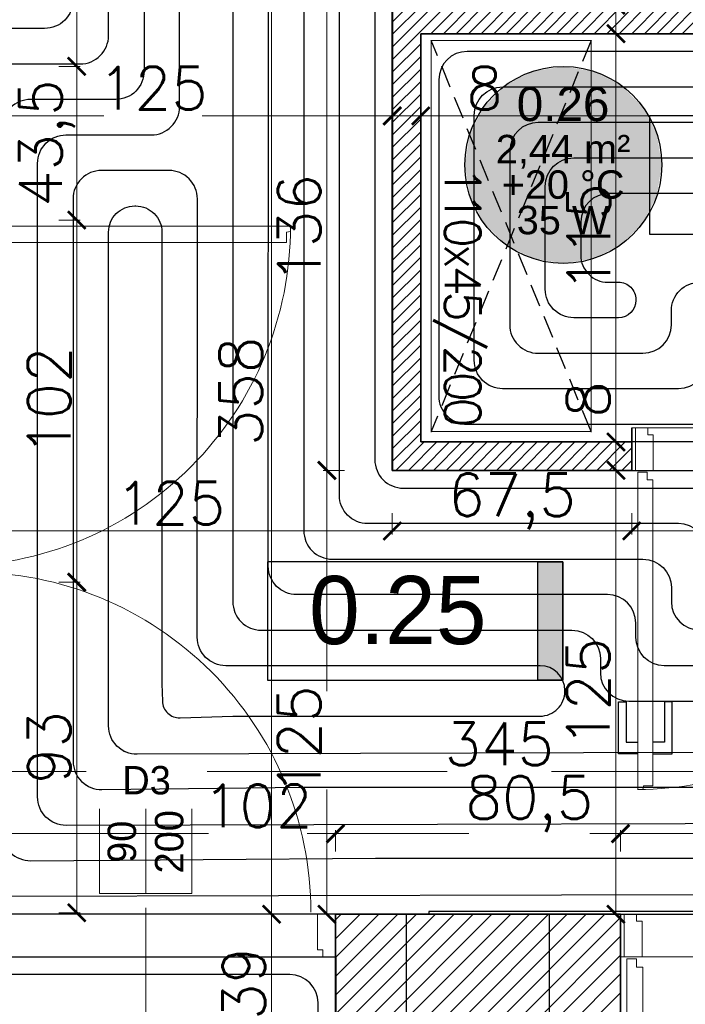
# Model space of a CAD drawing. Header units: millimetres. Extents: x -740 to 33545, y -26688 to 22494.
# Tile 123 of 256: x 9279 to 9467, y 10808 to 11085. Entities that reach past the tile are written whole.
import ezdxf
from ezdxf.enums import TextEntityAlignment as Align
from ezdxf.lldxf.tags import DXFTag

# ---------------------------------------------------------------- set-up
doc = ezdxf.new("R2010")
doc.units = ezdxf.units.MM
doc.header["$MEASUREMENT"] = 0
doc.linetypes.add('DASHED2', pattern=[9.525, 6.35, -3.175])
doc.layers.get('Defpoints').update_dxf_attribs({"color": 252})
for name, color, linetype, lineweight in [('A_istniejące ściany', 252, 'Continuous', 35), ('A_l.przerywana', 252, 'ICAD_ISO03W100', 9), ('A_opisy', 252, 'Continuous', 15), ('A_projektowane sciany', 252, 'Continuous', 35), ('l.wypełnien', 252, 'Continuous', 5), ('wymiarowanie', 252, 'Continuous', 9)]:
    doc.layers.add(name, color=color, linetype=linetype, lineweight=lineweight)
for name, color, linetype, lineweight, true_color in [('IS_Przyłącze (powrotne)', 5, 'Continuous', 25, 0x0000ff), ('IS_Room (Automatic)', 7, 'Continuous', 25, 0x000000), ('IS_Strefa podłóg', 7, 'Continuous', 25, 0x008000), ('IS_Wężownica OChP', 7, 'Continuous', 25, 0x800080)]:
    doc.layers.add(name, color=color, linetype=linetype, lineweight=lineweight, true_color=true_color)
for name, color, linetype in [('stolarka', 252, 'Continuous'), ('tabelki opis', 252, 'Continuous'), ('TECHNOLOGIA KUCHNI', 252, 'Continuous'), ('ULTRA-GASTRO TECHNOLOGIA', 252, 'Continuous')]:
    doc.layers.add(name, color=color, linetype=linetype)
doc.styles.add('Arial_____', font='arial.ttf')
doc.styles.add('styl2', font='simplex.shx')
tags = doc.linetypes.add('ICAD_ISO03W100', pattern=[30, 12, -18]).pattern_tags.tags
tags[6:7] = [DXFTag(74, 4), DXFTag(75, 0), DXFTag(340, '0'), DXFTag(46, 1.0), DXFTag(50, 0.0), DXFTag(44, 0.0), DXFTag(45, 0.0)]
tags[4:5] = [DXFTag(74, 4), DXFTag(75, 0), DXFTag(340, '0'), DXFTag(46, 1.0), DXFTag(50, 0.0), DXFTag(44, 0.0), DXFTag(45, 0.0)]
doc.dimstyles.new('Skala 1-50', dxfattribs={"dimtxt": 12, "dimasz": 5, "dimexe": 1, "dimexo": 1, "dimgap": 1.5, "dimtad": 1, "dimdec": 1, "dimrnd": 0.5, "dimtxsty": 'styl2', "dimblk": 'ARCHTICK', "dimcen": 5, "dimadec": 0, "dimazin": 0, "dimtfac": 1, "dimtdec": 1, "dimtmove": 1, "dimatfit": 3, "dimldrblk": 'ARCHTICK', "dimfxl": 0, "dimlwd": -1, "dimlwe": -1, "dimarcsym": 0})

# ---------------------------------------------------------------- blocks, each defined once
blk = doc.blocks.new('_ArchTick')
at = {"color": 0, "linetype": 'ByBlock', "const_width": 0.15}
blk.add_lwpolyline([(-0.5, -0.5), (0.5, 0.5)], dxfattribs=at)
blk = doc.blocks.new('*D1147')
at = {"layer": 'Defpoints', "color": 0}
for p in [(9259.19, 11088.59), (9259.19, 11074.65), (9235.19, 11050.67)]:
    blk.add_point(p, dxfattribs=at)
at = {"layer": 'wymiarowanie', "color": 0}
for p, q in [((9235.19, 11083.59), (9235.19, 11089.59)), ((9235.19, 11088.59), (9259.19, 11088.59)), ((9259.19, 11083.59), (9259.19, 11089.59)), ((9259.19, 11088.59), (9291.95, 11088.59))]:
    blk.add_line(p, q, dxfattribs=at)
at = {"layer": 'wymiarowanie', "color": 0, "xscale": 5, "yscale": 5, "zscale": 5, "rotation": 180}
blk.add_blockref('_ArchTick', (9235.19, 11088.59), dxfattribs=at)
at = {"layer": 'wymiarowanie', "color": 0, "xscale": 5, "yscale": 5, "zscale": 5}
blk.add_blockref('_ArchTick', (9259.19, 11088.59), dxfattribs=at)
at = {"layer": 'wymiarowanie', "color": 0, "insert": (9281.67, 11096.24), "char_height": 12, "attachment_point": 5, "style": 'styl2'}
blk.add_mtext('24', dxfattribs=at)
blk = doc.blocks.new('*D1148')
at = {"layer": 'Defpoints', "color": 0}
for p in [(9384.19, 11058.36), (9259.19, 11044.42), (9384.19, 11040.75)]:
    blk.add_point(p, dxfattribs=at)
at = {"layer": 'wymiarowanie', "color": 0}
for p, q in [((9259.19, 11053.36), (9259.19, 11059.36)), ((9384.19, 11053.36), (9384.19, 11059.36)), ((9259.19, 11058.36), (9302.96, 11058.36)), ((9384.19, 11058.36), (9330.59, 11058.36))]:
    blk.add_line(p, q, dxfattribs=at)
at = {"layer": 'wymiarowanie', "color": 0, "xscale": 5, "yscale": 5, "zscale": 5, "rotation": 180}
blk.add_blockref('_ArchTick', (9259.19, 11058.36), dxfattribs=at)
at = {"layer": 'wymiarowanie', "color": 0, "xscale": 5, "yscale": 5, "zscale": 5}
blk.add_blockref('_ArchTick', (9384.19, 11058.36), dxfattribs=at)
at = {"layer": 'wymiarowanie', "color": 0, "insert": (9316.77, 11066.16), "char_height": 12, "attachment_point": 5, "style": 'styl2'}
blk.add_mtext('125', dxfattribs=at)
blk = doc.blocks.new('*D1149')
at = {"layer": 'Defpoints', "color": 0}
for p in [(9392.19, 11058.36), (9392.19, 11045.19), (9384.19, 11040.75)]:
    blk.add_point(p, dxfattribs=at)
at = {"layer": 'wymiarowanie', "color": 0}
for p, q in [((9384.19, 11053.36), (9384.19, 11059.36)), ((9392.19, 11053.36), (9392.19, 11059.36)), ((9384.19, 11058.36), (9392.19, 11058.36)), ((9392.19, 11058.36), (9415.71, 11058.36))]:
    blk.add_line(p, q, dxfattribs=at)
at = {"layer": 'wymiarowanie', "color": 0, "xscale": 5, "yscale": 5, "zscale": 5, "rotation": 180}
blk.add_blockref('_ArchTick', (9384.19, 11058.36), dxfattribs=at)
at = {"layer": 'wymiarowanie', "color": 0, "xscale": 5, "yscale": 5, "zscale": 5}
blk.add_blockref('_ArchTick', (9392.19, 11058.36), dxfattribs=at)
at = {"layer": 'wymiarowanie', "color": 0, "insert": (9410.16, 11066.16), "char_height": 12, "attachment_point": 5, "style": 'styl2'}
blk.add_mtext('8', dxfattribs=at)
blk = doc.blocks.new('*D1150')
at = {"layer": 'Defpoints', "color": 0}
for p in [(9604.19, 11058.36), (9392.19, 11045.19), (9604.19, 11029.7)]:
    blk.add_point(p, dxfattribs=at)
at = {"layer": 'wymiarowanie', "color": 0}
for p, q in [((9392.19, 11053.36), (9392.19, 11059.36)), ((9604.19, 11053.36), (9604.19, 11059.36)), ((9392.19, 11058.36), (9604.19, 11058.36))]:
    blk.add_line(p, q, dxfattribs=at)
at = {"layer": 'wymiarowanie', "color": 0, "xscale": 5, "yscale": 5, "zscale": 5, "rotation": 180}
blk.add_blockref('_ArchTick', (9392.19, 11058.36), dxfattribs=at)
at = {"layer": 'wymiarowanie', "color": 0, "xscale": 5, "yscale": 5, "zscale": 5}
blk.add_blockref('_ArchTick', (9604.19, 11058.36), dxfattribs=at)
at = {"layer": 'wymiarowanie', "color": 0, "insert": (9498.19, 11066.01), "char_height": 12, "attachment_point": 5, "style": 'styl2'}
blk.add_mtext('212', dxfattribs=at)
blk = doc.blocks.new('*D2255')
at = {"layer": 'Defpoints', "color": 0}
for p in [(9449.19, 11089.52), (9447.18, 11081.52), (9463.78, 11081.52)]:
    blk.add_point(p, dxfattribs=at)
at = {"layer": 'wymiarowanie', "color": 0}
for p, q in [((9447.18, 11089.52), (9447.18, 11109.99)), ((9448.19, 11089.52), (9446.18, 11089.52)), ((9447.18, 11089.52), (9447.18, 11081.52)), ((9452.18, 11081.52), (9446.18, 11081.52))]:
    blk.add_line(p, q, dxfattribs=at)
at = {"layer": 'wymiarowanie', "color": 0, "xscale": 5, "yscale": 5, "zscale": 5}
for p, rotation in [((9447.18, 11089.52), 90), ((9447.18, 11081.52), 270)]:
    blk.add_blockref('_ArchTick', p, dxfattribs=dict(at, rotation=rotation))
at = {"layer": 'wymiarowanie', "color": 0, "insert": (9439.38, 11104.44), "char_height": 12, "attachment_point": 5, "rotation": 90, "style": 'styl2'}
blk.add_mtext('8', dxfattribs=at)
blk = doc.blocks.new('*D2256')
at = {"layer": 'Defpoints', "color": 0}
for p in [(9463.78, 11081.52), (9437.46, 10966.52), (9447.18, 10966.52)]:
    blk.add_point(p, dxfattribs=at)
at = {"layer": 'wymiarowanie', "color": 0}
for p, q in [((9452.18, 11081.52), (9446.18, 11081.52)), ((9447.18, 11081.52), (9447.18, 10966.52)), ((9442.18, 10966.52), (9448.18, 10966.52))]:
    blk.add_line(p, q, dxfattribs=at)
at = {"layer": 'wymiarowanie', "color": 0, "xscale": 5, "yscale": 5, "zscale": 5}
for p, rotation in [((9447.18, 11081.52), 90), ((9447.18, 10966.52), 270)]:
    blk.add_blockref('_ArchTick', p, dxfattribs=dict(at, rotation=rotation))
at = {"layer": 'wymiarowanie', "color": 0, "insert": (9439.53, 11024.02), "char_height": 12, "attachment_point": 5, "rotation": 90, "style": 'styl2'}
blk.add_mtext('115', dxfattribs=at)
blk = doc.blocks.new('*D2257')
at = {"layer": 'Defpoints', "color": 0}
for p in [(9437.46, 10966.52), (9417.91, 10958.52), (9447.18, 10958.52)]:
    blk.add_point(p, dxfattribs=at)
at = {"layer": 'wymiarowanie', "color": 0}
for p, q in [((9447.18, 10966.52), (9447.18, 10984.08)), ((9442.18, 10966.52), (9448.18, 10966.52)), ((9447.18, 10966.52), (9447.18, 10958.52)), ((9442.18, 10958.52), (9448.18, 10958.52))]:
    blk.add_line(p, q, dxfattribs=at)
at = {"layer": 'wymiarowanie', "color": 0, "xscale": 5, "yscale": 5, "zscale": 5}
for p, rotation in [((9447.18, 10966.52), 90), ((9447.18, 10958.52), 270)]:
    blk.add_blockref('_ArchTick', p, dxfattribs=dict(at, rotation=rotation))
at = {"layer": 'wymiarowanie', "color": 0, "insert": (9439.38, 10978.52), "char_height": 12, "attachment_point": 5, "rotation": 90, "style": 'styl2'}
blk.add_mtext('8', dxfattribs=at)
blk = doc.blocks.new('*D2258')
at = {"layer": 'Defpoints', "color": 0}
for p in [(9417.91, 10958.52), (9425.97, 10833.52), (9447.18, 10833.52)]:
    blk.add_point(p, dxfattribs=at)
at = {"layer": 'wymiarowanie', "color": 0}
for p, q in [((9442.18, 10958.52), (9448.18, 10958.52)), ((9447.18, 10958.52), (9447.18, 10833.52)), ((9442.18, 10833.52), (9448.18, 10833.52))]:
    blk.add_line(p, q, dxfattribs=at)
at = {"layer": 'wymiarowanie', "color": 0, "xscale": 5, "yscale": 5, "zscale": 5}
for p, rotation in [((9447.18, 10958.52), 90), ((9447.18, 10833.52), 270)]:
    blk.add_blockref('_ArchTick', p, dxfattribs=dict(at, rotation=rotation))
at = {"layer": 'wymiarowanie', "color": 0, "insert": (9439.38, 10896.02), "char_height": 12, "attachment_point": 5, "rotation": 90, "style": 'styl2'}
blk.add_mtext('125', dxfattribs=at)
blk = doc.blocks.new('*D2261')
at = {"layer": 'Defpoints', "color": 0}
for p in [(9383.33, 11191.52), (9350.2, 10833.52), (9384.19, 10833.52)]:
    blk.add_point(p, dxfattribs=at)
at = {"layer": 'wymiarowanie', "color": 0}
for p, q in [((9355.2, 11191.52), (9349.2, 11191.52)), ((9350.2, 11191.52), (9350.2, 10833.52)), ((9355.2, 10833.52), (9349.2, 10833.52))]:
    blk.add_line(p, q, dxfattribs=at)
at = {"layer": 'wymiarowanie', "color": 0, "xscale": 5, "yscale": 5, "zscale": 5}
for p, rotation in [((9350.2, 11191.52), 90), ((9350.2, 10833.52), 270)]:
    blk.add_blockref('_ArchTick', p, dxfattribs=dict(at, rotation=rotation))
at = {"layer": 'wymiarowanie', "color": 0, "insert": (9341.53, 10980.79), "char_height": 12, "attachment_point": 5, "rotation": 90, "style": 'styl2'}
blk.add_mtext('358', dxfattribs=at)
blk = doc.blocks.new('*D2268')
at = {"layer": 'Defpoints', "color": 0}
for p in [(9259.19, 10886.01), (9604.19, 10886.01), (9259.19, 10873.67)]:
    blk.add_point(p, dxfattribs=at)
at = {"layer": 'wymiarowanie', "color": 0}
for p, q in [((9259.19, 10878.67), (9259.19, 10872.67)), ((9604.19, 10878.67), (9604.19, 10872.67)), ((9259.19, 10873.67), (9399.62, 10873.67)), ((9604.19, 10873.67), (9429.04, 10873.67))]:
    blk.add_line(p, q, dxfattribs=at)
at = {"layer": 'wymiarowanie', "color": 0, "xscale": 5, "yscale": 5, "zscale": 5, "rotation": 180}
blk.add_blockref('_ArchTick', (9259.19, 10873.67), dxfattribs=at)
at = {"layer": 'wymiarowanie', "color": 0, "xscale": 5, "yscale": 5, "zscale": 5}
blk.add_blockref('_ArchTick', (9604.19, 10873.67), dxfattribs=at)
at = {"layer": 'wymiarowanie', "color": 0, "insert": (9414.33, 10881.47), "char_height": 12, "attachment_point": 5, "style": 'styl2'}
blk.add_mtext('345', dxfattribs=at)
blk = doc.blocks.new('*D2538')
at = {"layer": 'Defpoints', "color": 0}
for p in [(9384.19, 10958.52), (9259.19, 10954.08), (9384.19, 10941.47)]:
    blk.add_point(p, dxfattribs=at)
at = {"layer": 'wymiarowanie', "color": 0}
for p, q in [((9259.19, 10946.47), (9259.19, 10940.47)), ((9384.19, 10946.47), (9384.19, 10940.47)), ((9259.19, 10941.47), (9384.19, 10941.47))]:
    blk.add_line(p, q, dxfattribs=at)
at = {"layer": 'wymiarowanie', "color": 0, "xscale": 5, "yscale": 5, "zscale": 5, "rotation": 180}
blk.add_blockref('_ArchTick', (9259.19, 10941.47), dxfattribs=at)
at = {"layer": 'wymiarowanie', "color": 0, "xscale": 5, "yscale": 5, "zscale": 5}
blk.add_blockref('_ArchTick', (9384.19, 10941.47), dxfattribs=at)
at = {"layer": 'wymiarowanie', "color": 0, "insert": (9321.69, 10949.27), "char_height": 12, "attachment_point": 5, "style": 'styl2'}
blk.add_mtext('125', dxfattribs=at)
blk = doc.blocks.new('*D2539')
at = {"layer": 'Defpoints', "color": 0}
for p in [(9451.64, 10962.24), (9384.19, 10958.52), (9451.64, 10941.47)]:
    blk.add_point(p, dxfattribs=at)
at = {"layer": 'wymiarowanie', "color": 0}
for p, q in [((9384.19, 10946.47), (9384.19, 10940.47)), ((9451.64, 10946.47), (9451.64, 10940.47)), ((9384.19, 10941.47), (9451.64, 10941.47))]:
    blk.add_line(p, q, dxfattribs=at)
at = {"layer": 'wymiarowanie', "color": 0, "xscale": 5, "yscale": 5, "zscale": 5, "rotation": 180}
blk.add_blockref('_ArchTick', (9384.19, 10941.47), dxfattribs=at)
at = {"layer": 'wymiarowanie', "color": 0, "xscale": 5, "yscale": 5, "zscale": 5}
blk.add_blockref('_ArchTick', (9451.64, 10941.47), dxfattribs=at)
at = {"layer": 'wymiarowanie', "color": 0, "insert": (9417.91, 10949.82), "char_height": 12, "attachment_point": 5, "style": 'styl2'}
blk.add_mtext('67,5', dxfattribs=at)
blk = doc.blocks.new('*D2540')
at = {"layer": 'Defpoints', "color": 0}
for p in [(9451.64, 10962.24), (9543.64, 10964.52), (9543.64, 10941.47)]:
    blk.add_point(p, dxfattribs=at)
at = {"layer": 'wymiarowanie', "color": 0}
for p, q in [((9451.64, 10946.47), (9451.64, 10940.47)), ((9543.64, 10946.47), (9543.64, 10940.47)), ((9451.64, 10941.47), (9543.64, 10941.47))]:
    blk.add_line(p, q, dxfattribs=at)
at = {"layer": 'wymiarowanie', "color": 0, "xscale": 5, "yscale": 5, "zscale": 5, "rotation": 180}
blk.add_blockref('_ArchTick', (9451.64, 10941.47), dxfattribs=at)
at = {"layer": 'wymiarowanie', "color": 0, "xscale": 5, "yscale": 5, "zscale": 5}
blk.add_blockref('_ArchTick', (9543.64, 10941.47), dxfattribs=at)
at = {"layer": 'wymiarowanie', "color": 0, "insert": (9497.64, 10949.27), "char_height": 12, "attachment_point": 5, "style": 'styl2'}
blk.add_mtext('92', dxfattribs=at)
blk = doc.blocks.new('*D2543')
at = {"layer": 'Defpoints', "color": 0}
for p in [(9368.19, 10856.21), (9266.19, 10833.52), (9368.19, 10833.52)]:
    blk.add_point(p, dxfattribs=at)
at = {"layer": 'wymiarowanie', "color": 0}
for p, q in [((9266.19, 10851.21), (9266.19, 10857.21)), ((9368.19, 10851.21), (9368.19, 10857.21)), ((9266.19, 10856.21), (9332.42, 10856.21)), ((9368.19, 10856.21), (9360.19, 10856.21))]:
    blk.add_line(p, q, dxfattribs=at)
at = {"layer": 'wymiarowanie', "color": 0, "xscale": 5, "yscale": 5, "zscale": 5, "rotation": 180}
blk.add_blockref('_ArchTick', (9266.19, 10856.21), dxfattribs=at)
at = {"layer": 'wymiarowanie', "color": 0, "xscale": 5, "yscale": 5, "zscale": 5}
blk.add_blockref('_ArchTick', (9368.19, 10856.21), dxfattribs=at)
at = {"layer": 'wymiarowanie', "color": 0, "insert": (9346.3, 10864.01), "char_height": 12, "attachment_point": 5, "style": 'styl2'}
blk.add_mtext('102', dxfattribs=at)
blk = doc.blocks.new('*D2544')
at = {"layer": 'Defpoints', "color": 0}
for p in [(9448.47, 10856.21), (9368.19, 10833.52), (9448.47, 10833.52)]:
    blk.add_point(p, dxfattribs=at)
at = {"layer": 'wymiarowanie', "color": 0}
for p, q in [((9368.19, 10851.21), (9368.19, 10857.21)), ((9448.47, 10851.21), (9448.47, 10857.21)), ((9368.19, 10856.21), (9405.76, 10856.21)), ((9448.47, 10856.21), (9439.83, 10856.21))]:
    blk.add_line(p, q, dxfattribs=at)
at = {"layer": 'wymiarowanie', "color": 0, "xscale": 5, "yscale": 5, "zscale": 5, "rotation": 180}
blk.add_blockref('_ArchTick', (9368.19, 10856.21), dxfattribs=at)
at = {"layer": 'wymiarowanie', "color": 0, "xscale": 5, "yscale": 5, "zscale": 5}
blk.add_blockref('_ArchTick', (9448.47, 10856.21), dxfattribs=at)
at = {"layer": 'wymiarowanie', "color": 0, "insert": (9422.8, 10864.55), "char_height": 12, "attachment_point": 5, "style": 'styl2'}
blk.add_mtext('80,5', dxfattribs=at)
blk = doc.blocks.new('*D2545')
at = {"layer": 'Defpoints', "color": 0}
for p in [(9550.47, 10856.21), (9448.47, 10833.52), (9550.47, 10833.52)]:
    blk.add_point(p, dxfattribs=at)
at = {"layer": 'wymiarowanie', "color": 0}
for p, q in [((9448.47, 10851.21), (9448.47, 10857.21)), ((9550.47, 10851.21), (9550.47, 10857.21)), ((9448.47, 10856.21), (9507, 10856.21)), ((9550.47, 10856.21), (9534.77, 10856.21))]:
    blk.add_line(p, q, dxfattribs=at)
at = {"layer": 'wymiarowanie', "color": 0, "xscale": 5, "yscale": 5, "zscale": 5, "rotation": 180}
blk.add_blockref('_ArchTick', (9448.47, 10856.21), dxfattribs=at)
at = {"layer": 'wymiarowanie', "color": 0, "xscale": 5, "yscale": 5, "zscale": 5}
blk.add_blockref('_ArchTick', (9550.47, 10856.21), dxfattribs=at)
at = {"layer": 'wymiarowanie', "color": 0, "insert": (9520.89, 10864.01), "char_height": 12, "attachment_point": 5, "style": 'styl2'}
blk.add_mtext('102', dxfattribs=at)
blk = doc.blocks.new('*D2713')
at = {"layer": 'Defpoints', "color": 0}
for p in [(9368.19, 10833.52), (9350.2, 10794.52), (9368.19, 10794.52)]:
    blk.add_point(p, dxfattribs=at)
at = {"layer": 'wymiarowanie', "color": 0}
for p, q in [((9355.2, 10833.52), (9349.2, 10833.52)), ((9350.2, 10833.52), (9350.2, 10794.52)), ((9355.2, 10794.52), (9349.2, 10794.52))]:
    blk.add_line(p, q, dxfattribs=at)
at = {"layer": 'wymiarowanie', "color": 0, "xscale": 5, "yscale": 5, "zscale": 5}
for p, rotation in [((9350.2, 10833.52), 90), ((9350.2, 10794.52), 270)]:
    blk.add_blockref('_ArchTick', p, dxfattribs=dict(at, rotation=rotation))
at = {"layer": 'wymiarowanie', "color": 0, "insert": (9342.4, 10814.02), "char_height": 12, "attachment_point": 5, "rotation": 90, "style": 'styl2'}
blk.add_mtext('39', dxfattribs=at)
blk = doc.blocks.new('*D2719')
at = {"layer": 'Defpoints', "color": 0}
for p in [(9365.76, 10958.52), (9388.19, 10958.52), (9388.19, 10833.52)]:
    blk.add_point(p, dxfattribs=at)
at = {"layer": 'wymiarowanie', "color": 0}
for p, q in [((9370.76, 10958.52), (9364.76, 10958.52)), ((9365.76, 10958.52), (9365.76, 10896.33)), ((9365.76, 10833.52), (9365.76, 10868.69)), ((9370.76, 10833.52), (9364.76, 10833.52))]:
    blk.add_line(p, q, dxfattribs=at)
at = {"layer": 'wymiarowanie', "color": 0, "xscale": 5, "yscale": 5, "zscale": 5}
for p, rotation in [((9365.76, 10958.52), 90), ((9365.76, 10833.52), 270)]:
    blk.add_blockref('_ArchTick', p, dxfattribs=dict(at, rotation=rotation))
at = {"layer": 'wymiarowanie', "color": 0, "insert": (9357.96, 10882.51), "char_height": 12, "attachment_point": 5, "rotation": 90, "style": 'styl2'}
blk.add_mtext('125', dxfattribs=at)
blk = doc.blocks.new('*D2720')
at = {"layer": 'Defpoints', "color": 0}
for p in [(9365.76, 11094.52), (9388.02, 11094.52), (9388.19, 10958.52)]:
    blk.add_point(p, dxfattribs=at)
at = {"layer": 'wymiarowanie', "color": 0}
for p, q in [((9370.76, 11094.52), (9364.76, 11094.52)), ((9365.76, 10958.52), (9365.76, 11094.52)), ((9370.76, 10958.52), (9364.76, 10958.52))]:
    blk.add_line(p, q, dxfattribs=at)
at = {"layer": 'wymiarowanie', "color": 0, "xscale": 5, "yscale": 5, "zscale": 5}
for p, rotation in [((9365.76, 11094.52), 90), ((9365.76, 10958.52), 270)]:
    blk.add_blockref('_ArchTick', p, dxfattribs=dict(at, rotation=rotation))
at = {"layer": 'wymiarowanie', "color": 0, "insert": (9357.96, 11026.52), "char_height": 12, "attachment_point": 5, "rotation": 90, "style": 'styl2'}
blk.add_mtext('136', dxfattribs=at)
blk = doc.blocks.new('*D2724')
at = {"layer": 'Defpoints', "color": 0}
for p in [(9259.11, 11174.32), (9259.19, 11072.32), (9295.31, 11072.32)]:
    blk.add_point(p, dxfattribs=at)
at = {"layer": 'wymiarowanie', "color": 0}
for p, q in [((9290.31, 11174.32), (9296.31, 11174.32)), ((9295.31, 11174.32), (9295.31, 11072.32)), ((9290.31, 11072.32), (9296.31, 11072.32))]:
    blk.add_line(p, q, dxfattribs=at)
at = {"layer": 'wymiarowanie', "color": 0, "xscale": 5, "yscale": 5, "zscale": 5}
for p, rotation in [((9295.31, 11174.32), 90), ((9295.31, 11072.32), 270)]:
    blk.add_blockref('_ArchTick', p, dxfattribs=dict(at, rotation=rotation))
at = {"layer": 'wymiarowanie', "color": 0, "insert": (9287.51, 11123.32), "char_height": 12, "attachment_point": 5, "rotation": 90, "style": 'styl2'}
blk.add_mtext('102', dxfattribs=at)
blk = doc.blocks.new('*D2725')
at = {"layer": 'Defpoints', "color": 0}
for p in [(9259.19, 11072.32), (9259.19, 11029.02), (9295.31, 11029.02)]:
    blk.add_point(p, dxfattribs=at)
at = {"layer": 'wymiarowanie', "color": 0}
for p, q in [((9290.31, 11072.32), (9296.31, 11072.32)), ((9295.31, 11072.32), (9295.31, 11029.02)), ((9290.31, 11029.02), (9296.31, 11029.02))]:
    blk.add_line(p, q, dxfattribs=at)
at = {"layer": 'wymiarowanie', "color": 0, "xscale": 5, "yscale": 5, "zscale": 5}
for p, rotation in [((9295.31, 11072.32), 90), ((9295.31, 11029.02), 270)]:
    blk.add_blockref('_ArchTick', p, dxfattribs=dict(at, rotation=rotation))
at = {"layer": 'wymiarowanie', "color": 0, "insert": (9286.97, 11050.67), "char_height": 12, "attachment_point": 5, "rotation": 90, "style": 'styl2'}
blk.add_mtext('43,5', dxfattribs=at)
blk = doc.blocks.new('*D2726')
at = {"layer": 'Defpoints', "color": 0}
for p in [(9259.19, 11029.02), (9259.19, 10927.02), (9295.31, 10927.02)]:
    blk.add_point(p, dxfattribs=at)
at = {"layer": 'wymiarowanie', "color": 0}
for p, q in [((9290.31, 11029.02), (9296.31, 11029.02)), ((9295.31, 11029.02), (9295.31, 10927.02)), ((9290.31, 10927.02), (9296.31, 10927.02))]:
    blk.add_line(p, q, dxfattribs=at)
at = {"layer": 'wymiarowanie', "color": 0, "xscale": 5, "yscale": 5, "zscale": 5}
for p, rotation in [((9295.31, 11029.02), 90), ((9295.31, 10927.02), 270)]:
    blk.add_blockref('_ArchTick', p, dxfattribs=dict(at, rotation=rotation))
at = {"layer": 'wymiarowanie', "color": 0, "insert": (9287.51, 10978.02), "char_height": 12, "attachment_point": 5, "rotation": 90, "style": 'styl2'}
blk.add_mtext('102', dxfattribs=at)
blk = doc.blocks.new('*D2727')
at = {"layer": 'Defpoints', "color": 0}
for p in [(9259.19, 10927.02), (9279.52, 10833.92), (9295.31, 10833.92)]:
    blk.add_point(p, dxfattribs=at)
at = {"layer": 'wymiarowanie', "color": 0}
for p, q in [((9290.31, 10927.02), (9296.31, 10927.02)), ((9295.31, 10927.02), (9295.31, 10833.92)), ((9290.31, 10833.92), (9296.31, 10833.92))]:
    blk.add_line(p, q, dxfattribs=at)
at = {"layer": 'wymiarowanie', "color": 0, "xscale": 5, "yscale": 5, "zscale": 5}
for p, rotation in [((9295.31, 10927.02), 90), ((9295.31, 10833.92), 270)]:
    blk.add_blockref('_ArchTick', p, dxfattribs=dict(at, rotation=rotation))
at = {"layer": 'wymiarowanie', "color": 0, "insert": (9287.51, 10880.47), "char_height": 12, "attachment_point": 5, "rotation": 90, "style": 'styl2'}
blk.add_mtext('93', dxfattribs=at)

msp = doc.modelspace()

# ---------------------------------------------------------------- hatches: boundary and pattern name
at = {"layer": 'IS_Room (Automatic)', "lineweight": 50, "true_color": 0xffffff, "transparency": 33554687}
msp.add_hatch(color=7, dxfattribs=at).paths.add_polyline_path([(9460.08, 11044.55), (9458.72, 11053.12), (9454.79, 11060.85), (9448.65, 11066.99), (9440.92, 11070.92), (9432.35, 11072.28), (9423.79, 11070.92), (9416.06, 11066.99), (9409.92, 11060.85), (9405.98, 11053.12), (9404.63, 11044.55), (9405.98, 11035.99), (9409.92, 11028.26), (9416.06, 11022.12), (9423.79, 11018.18), (9432.35, 11016.83), (9440.92, 11018.18), (9448.65, 11022.12), (9454.79, 11028.26), (9458.72, 11035.99)])
at = {"layer": 'l.wypełnien'}
h = msp.add_hatch(dxfattribs=at)
h.set_pattern_fill('ANSI31', color=256, scale=20, style=0)
h.paths.add_polyline_path([(9094.19, 10833.52), (9094.19, 11054.32), (9235.19, 11054.32), (9235.19, 11066.32), (9077.19, 11066.32), (9077.19, 11054.32), (9082.19, 11054.32), (9082.19, 10946.52), (9077.19, 10946.52), (9077.19, 10938.52), (9082.19, 10938.52), (9082.19, 10833.52), (9094.19, 10833.52)])
h.paths.add_polyline_path([(9384.19, 10958.52), (9451.64, 10958.52), (9451.64, 10966.52), (9392.19, 10966.52), (9392.19, 11081.52), (9604.19, 11081.52), (9604.19, 11089.52), (9392.19, 11089.52), (9392.19, 11094.52), (9384.19, 11094.52)])
h.paths.add_polyline_path([(9612.19, 11005.43), (9645.19, 11005.43), (9645.19, 10990.32), (9645.19, 10978.32), (9645.19, 10951.32), (9604.19, 10951.32), (9604.19, 10958.52), (9543.64, 10958.52), (9543.64, 10966.52), (9604.19, 10966.52), (9604.19, 11018.43), (9612.19, 11018.43)])
h.paths.add_polyline_path([(8932.19, 11054.32), (8975.19, 11054.32), (8975.19, 11066.32), (8932.19, 11066.32)])
h.paths.add_polyline_path([(8932.19, 10938.52), (8985.19, 10938.52), (8985.19, 10946.52), (8932.19, 10946.52)])
h = msp.add_hatch(dxfattribs=at)
h.set_pattern_fill('ANSI31', color=256, scale=30, style=0)
h.paths.add_polyline_path([(8887.19, 10284.84), (8887.19, 10539.8), (8932.19, 10539.8), (8932.19, 10402.52), (9059.57, 10402.52), (9368.19, 10402.52), (9394.23, 10402.52), (9416.72, 10402.52), (9416.72, 10359.34), (9405.31, 10359.34), (9376.25, 10359.34), (8932.19, 10359.34), (8932.19, 10284.84)])
h.paths.add_polyline_path([(9871.19, 10801.99), (9871.19, 10791.99), (9878.23, 10791.99), (9890.23, 10791.99), (10052.23, 10791.99), (10052.23, 10564.52), (10066.23, 10564.52), (10066.23, 10706), (10066.23, 10711.93), (10066.23, 10711.98), (10066.23, 10728.73), (10066.23, 10765.23), (10066.23, 10776), (10066.23, 10781.93), (10066.23, 10781.98), (10066.23, 10781.93), (10066.23, 10776), (10066.22, 10776), (10066.23, 10781.93), (10066.23, 10781.98), (10066.23, 10791.99), (10125.49, 10791.99), (10125.49, 10808.08), (10125.49, 10819.93), (10125.49, 10834.32), (10058.81, 10834.32), (9924.19, 10834.32), (9924.19, 10862.32), (9879.19, 10862.32), (9879.19, 10834.32), (9871.19, 10834.32), (9871.19, 10801.99)])
h.paths.add_polyline_path([(9570.47, 10794.52), (9731.23, 10794.52), (9731.23, 10731.52), (9748.23, 10731.52), (9748.23, 10793.99), (9768.19, 10793.99), (9768.19, 10801.99), (9781.19, 10801.99), (9781.19, 10834.32), (9769.78, 10834.32), (9645.19, 10834.32), (9645.19, 10833.52), (9604.19, 10833.52), (9570.47, 10833.52)])
h.paths.add_polyline_path([(9394.23, 10794.52), (9428.47, 10794.52), (9428.47, 10833.52), (9388.19, 10833.52), (9388.19, 10794.52), (9394.23, 10794.52)])
h.paths.add_polyline_path([(9428.47, 10794.52), (9428.47, 10833.52), (9448.47, 10833.52), (9448.47, 10794.52)])
h.paths.add_polyline_path([(9550.47, 10794.52), (9570.47, 10794.52), (9570.47, 10833.52), (9550.47, 10833.52)])
h.paths.add_polyline_path([(9368.19, 10794.52), (9388.19, 10794.52), (9388.19, 10833.52), (9368.19, 10833.52)])
h.paths.add_polyline_path([(9604.19, 10833.52), (9604.19, 10849.32), (9645.19, 10849.32), (9645.19, 10833.52)])
h.paths.add_polyline_path([(9368.19, 10422.52), (9368.19, 10402.52), (9394.23, 10402.52), (9394.23, 10422.52)])
h.paths.add_polyline_path([(9368.19, 10774.52), (9394.23, 10774.52), (9394.23, 10794.52), (9368.19, 10794.52)])
at = {"layer": 'tabelki opis'}
msp.add_hatch(color=256, dxfattribs=at).paths.add_polyline_path([(9432.18, 10899.48), (9432.18, 10932.74), (9425.22, 10932.74), (9425.22, 10899.48)])

# ---------------------------------------------------------------- linework, layer by layer
at = {"layer": 'A_istniejące ściany'}
msp.add_line((9448.47, 10794.52), (9448.47, 10833.52), dxfattribs=at)
for points in [[(9448.47, 10833.52), (9368.19, 10833.52)], [(9368.19, 10833.52), (9368.19, 10774.52), (9394.23, 10774.52), (9394.23, 10794.52)]]:
    msp.add_lwpolyline(points, dxfattribs=at)
at = {"layer": 'A_l.przerywana', "ltscale": 0.3}
for points in [[(9543.64, 10958.52), (9543.64, 10970.52), (9451.64, 10970.52), (9451.64, 10958.52)], [(9368.19, 10833.52), (9368.19, 10821.52), (9266.19, 10821.52), (9266.19, 10833.52)], [(9550.47, 10833.52), (9550.47, 10821.52), (9448.47, 10821.52), (9448.47, 10833.52)]]:
    msp.add_lwpolyline(points, close=True, dxfattribs=at)
at = {"layer": 'A_l.przerywana', "lineweight": 30, "ltscale": 0.3}
for points in [[(9246.19, 10794.52), (9388.19, 10794.52), (9388.19, 10833.52), (9246.19, 10833.52)], [(9428.47, 10833.52), (9570.47, 10833.52), (9570.47, 10794.52), (9428.47, 10794.52)]]:
    msp.add_lwpolyline(points, close=True, dxfattribs=at)
at = {"layer": 'A_opisy'}
msp.add_line((9314.73, 10784.32), (9314.73, 10839.32), dxfattribs=at)
at = {"layer": 'A_projektowane sciany'}
for p, q in [((9384.19, 10958.52), (9384.19, 11095.32)), ((9392.19, 10966.52), (9392.19, 11081.52)), ((9604.19, 11081.52), (9392.19, 11081.52)), ((9451.64, 10970.52), (9451.64, 10958.52)), ((9451.64, 10966.52), (9392.19, 10966.52)), ((9451.64, 10958.52), (9384.19, 10958.52))]:
    msp.add_line(p, q, dxfattribs=at)
at = {"layer": 'IS_Przyłącze (powrotne)', "color": 172, "true_color": 0x0000c8, "transparency": 33554687, "extrusion": (0, 0, -1)}
msp.add_lwpolyline([(-9579.28, 11133.81), (-9579.28, 11121.12, 0.416512), (-9571.22, 11113.12), (-9417.2, 11114.33, 0.411925), (-9409.27, 11122.32), (-9409.27, 11128.52, -0.414223), (-9401.26, 11136.52), (-9300.72, 11136.52, -0.414228), (-9294.27, 11130.07), (-9294.27, 11123.36), (-9294.27, 11090.99, 0.414237), (-9286.27, 11082.99), (-9235.98, 11082.99, -0.414152), (-9230.28, 11077.29), (-9230.28, 11077.05, 0.41415), (-9224.57, 11071.35), (-9064.85, 11071.35, -0.414211), (-9056.85, 11063.35), (-9056.85, 11054.35), (-9056.86, 11046.85)], format="xyb", dxfattribs=at)
at = {"layer": 'IS_Room (Automatic)'}
msp.add_circle((9432.35, 11044.55), 27.73, dxfattribs=at)
at = {"layer": 'IS_Strefa podłóg', "extrusion": (0, 0, -1)}
for points in [[(-9604.28, 10966.52), (-9392.27, 10966.52), (-9392.28, 11081.52), (-9604.28, 11081.52)], [(-9368.25, 10402.51), (-8932.28, 10402.51), (-8932.28, 10794.51), (-9259.27, 10794.51), (-9259.27, 10821.52), (-9368.29, 10821.52), (-9368.29, 10774.51), (-9394.49, 10774.51), (-9394.49, 10794.51), (-9431.62, 10794.51), (-9431.62, 10604.51), (-9368.24, 10604.51)]]:
    msp.add_lwpolyline(points, close=True, dxfattribs=at)
at = {"layer": 'IS_Wężownica OChP', "color": 212, "true_color": 0xc800c8, "transparency": 33554687}
for points in [[(9272.28, 11072.99), (9296.27, 11072.99, 0.414237), (9304.27, 11080.99), (9304.27, 11118.52, -0.414229)], [(9314.27, 11108.52), (9314.28, 11070.99, -0.414238), (9306.28, 11062.99), (9282.28, 11062.99, 0.414238), (9274.28, 11054.99)], [(9542.65, 10903.52), (9460.79, 10903.52, -0.414201), (9452.79, 10911.52), (9452.79, 10915.52, 0.41421), (9444.79, 10923.52), (9357.27, 10923.52, -0.414222), (9349.27, 10931.52), (9349.28, 11108.52, 0.414234)], [(9339.28, 11099.16), (9339.27, 10921.52, 0.414222), (9347.27, 10913.52), (9434.79, 10913.52, -0.41421), (9442.79, 10905.52), (9442.79, 10901.52, 0.414202), (9450.79, 10893.52), (9532.32, 10893.52, -0.414196)]]:
    msp.add_lwpolyline(points, format="xyb", dxfattribs=at)
at = {"layer": 'IS_Wężownica OChP', "color": 9, "true_color": 0xc8c8c8, "transparency": 33554687, "extrusion": (0, 0, -1)}
for points in [[(-9591.28, 11076.52), (-9405.28, 11076.52, -0.414206), (-9397.28, 11068.52), (-9397.27, 10979.52, -0.414216), (-9405.27, 10971.52), (-9474.79, 10971.52, -0.414214)], [(-9472.79, 10989.52, 0.414213), (-9464.79, 10981.52), (-9415.27, 10981.52, 0.414217), (-9407.27, 10989.52), (-9407.28, 11058.52, 0.414206), (-9415.28, 11066.52), (-9581.28, 11066.52, 0.414214)], [(-9571.28, 11056.52), (-9425.28, 11056.52, -0.414206), (-9417.28, 11048.52), (-9417.27, 10999.52, -0.414217), (-9425.27, 10991.52), (-9454.79, 10991.52, -0.414213), (-9462.79, 10999.52), (-9462.79, 11003.52, 0.414214), (-9470.79, 11011.52)], [(-9551.28, 11036.52), (-9445.28, 11036.52, -0.414207), (-9437.28, 11028.52), (-9437.28, 11019.12, -0.414215), (-9444.88, 11011.52), (-9447.89, 11011.52, 0.414214), (-9452.79, 11006.62), (-9452.79, 11006.42, 0.414213), (-9447.89, 11001.52), (-9435.28, 11001.52, 0.414216), (-9427.28, 11009.52), (-9427.28, 11038.52, 0.414207), (-9435.28, 11046.52), (-9561.28, 11046.52, 0.414214)], [(-9365.75, 10457.51), (-9364.47, 10457.51, 0.414214), (-9363.25, 10458.74), (-9363.24, 10601.51, 0.414223), (-9371.24, 10609.51), (-9418.62, 10609.51, -0.414214), (-9426.62, 10617.51), (-9426.62, 10781.51, -0.414214), (-9418.62, 10789.51), (-9407.49, 10789.51, -0.414214), (-9399.49, 10781.51), (-9399.49, 10777.51, 0.414214), (-9391.49, 10769.51), (-9371.29, 10769.51, 0.414214), (-9363.29, 10777.51), (-9363.29, 10808.52, -0.414204), (-9355.29, 10816.52), (-9272.27, 10816.52, -0.414223)]]:
    msp.add_lwpolyline(points, format="xyb", dxfattribs=at)
at = {"layer": 'stolarka', "lineweight": 9}
for points in [[(9259.76, 11024.48), (9259.76, 11027.27), (9355.53, 11027.27), (9355.52, 11025.76), (9354.37, 11025.58), (9354.37, 11022.74), (9262.06, 11022.74), (9262.06, 11024.48), (9259.76, 11024.48)], [(9455.93, 10957.99), (9453.34, 10957.99), (9453.34, 10868.64), (9454.74, 10868.65), (9454.91, 10869.72), (9457.56, 10869.72), (9457.56, 10955.84), (9455.93, 10955.84), (9455.93, 10957.99)], [(9453.01, 10820.95), (9450.22, 10820.95), (9450.22, 10725.18), (9451.72, 10725.19), (9451.9, 10726.34), (9454.75, 10726.34), (9454.75, 10818.65), (9453.01, 10818.65), (9453.01, 10820.95)]]:
    msp.add_lwpolyline(points, dxfattribs=at)
at = {"layer": 'stolarka'}
for points in [[(9453.34, 10878.69), (9447.92, 10878.69), (9447.92, 10893.3), (9450.09, 10893.3), (9450.09, 10881.94), (9453.34, 10881.94)], [(9457.56, 10878.69), (9462.97, 10878.69), (9462.97, 10893.3), (9460.81, 10893.3), (9460.81, 10881.94), (9457.56, 10881.94)]]:
    msp.add_lwpolyline(points, dxfattribs=at)
at = {"layer": 'stolarka', "linetype": 'ICAD_ISO03W100', "lineweight": 13, "ltscale": 0.3}
for centre, radius, start, end in [((9259.76, 11027.27), 95.77, 270.0003, 0.0531), ((9453.33, 10957.99), 89.35, 269.9469, 359.9997), ((9265.47, 10834.1), 95.77, 0.0003, 90.0531), ((9450.22, 10820.95), 95.77, 269.9469, 359.9997)]:
    msp.add_arc(centre, radius, start, end, dxfattribs=at)
at = {"layer": 'tabelki opis'}
for points in [[(9539.77, 11058.36), (9456.61, 11058.36), (9456.61, 11025.09), (9539.77, 11025.09), (9539.77, 11058.36)], [(9432.18, 10932.74), (9349.02, 10932.74), (9349.02, 10899.48), (9432.18, 10899.48), (9432.18, 10932.74)]]:
    msp.add_lwpolyline(points, dxfattribs=at)
msp.add_lwpolyline([(9432.18, 10899.48), (9425.22, 10899.48), (9425.22, 10932.74), (9432.18, 10932.74)], close=True, dxfattribs=at)
at = {"layer": 'TECHNOLOGIA KUCHNI', "linetype": 'DASHED2'}
for p, q in [((9440.17, 10969.52), (9395.17, 11079.56)), ((9440.17, 11079.56), (9395.17, 10969.52))]:
    msp.add_line(p, q, dxfattribs=at)
at = {"layer": 'ULTRA-GASTRO TECHNOLOGIA', "linetype": 'Continuous', "lineweight": 13}
for p, q in [((9440.17, 11079.56), (9395.17, 11079.56)), ((9395.17, 11079.56), (9395.17, 10969.31)), ((9440.17, 11079.56), (9440.17, 10969.31)), ((9440.17, 10969.52), (9395.17, 10969.52))]:
    msp.add_line(p, q, dxfattribs=at)
for points in [[(9457.69, 10968.55), (9456.17, 10968.55), (9456.17, 10970.52), (9452.64, 10970.52), (9452.64, 10958.52), (9457.69, 10958.52), (9457.69, 10968.55)], [(9363.14, 10823.5), (9364.65, 10823.5), (9364.65, 10821.52), (9368.19, 10821.52), (9368.19, 10833.52), (9363.14, 10833.52), (9363.14, 10823.5)], [(9454.52, 10831.55), (9453.01, 10831.55), (9453.01, 10833.52), (9449.47, 10833.52), (9449.47, 10821.52), (9454.52, 10821.52), (9454.52, 10831.55)]]:
    msp.add_lwpolyline(points, dxfattribs=at)

# ---------------------------------------------------------------- texts
at = {"layer": 'IS_Room (Automatic)', "style": 'Arial_____'}
msp.add_text('0.26', height=9.6, dxfattribs=at).set_placement((9432.28, 11054.02), align=Align.BOTTOM_CENTER)
for s, p in [('2,44 m²', (9432.28, 11049.02)), ('+20 °C', (9432.28, 11039.02)), ('35 W', (9432.28, 11029.02))]:
    msp.add_text(s, height=8, dxfattribs=at).set_placement(p, align=Align.MIDDLE_CENTER)
at = {"layer": 'tabelki opis', "insert": (9360.75, 10928.79), "char_height": 19.2, "width": 56.7, "attachment_point": 1}
msp.add_mtext('{\\fCentury Gothic|b0|i0|c238|p34;0.25}', dxfattribs=at)
at = {"layer": 'ULTRA-GASTRO TECHNOLOGIA', "linetype": 'Continuous', "lineweight": 13, "insert": (9395.65, 11044.28), "char_height": 10, "width": 904.8, "attachment_point": 7, "rotation": 270}
msp.add_mtext('{\\Fsimplex8|c238;\\T0.75;110x45/200}', dxfattribs=at)

# ---------------------------------------------------------------- dimensions: what is measured, and where the dimension line sits
at = {"layer": 'wymiarowanie'}
for base, p1, p2, picture, middle in [((9350.2, 10833.52), (9383.33, 11191.52), (9384.19, 10833.52), '*D2261', (9349.33, 10980.79)), ((9447.18, 11081.52), (9449.19, 11089.52), (9463.78, 11081.52), '*D2255', (9447.18, 11104.44)), ((9447.18, 10958.52), (9437.46, 10966.52), (9417.91, 10958.52), '*D2257', (9447.18, 10978.52)), ((9365.76, 10958.52), (9388.19, 10833.52), (9388.19, 10958.52), '*D2719', (9365.76, 10882.51))]:
    dim = msp.add_linear_dim(base=base, p1=p1, p2=p2, angle=90, dimstyle='Skala 1-50', dxfattribs=at)
    dim.commit()
    dim.dimension.update_dxf_attribs({"geometry": picture, "text_midpoint": middle, "dimtype": 160})
for base, p1, p2, picture, middle in [((9295.31, 11072.32), (9259.11, 11174.32), (9259.19, 11072.32), '*D2724', (9287.51, 11123.32)), ((9365.76, 11094.52), (9388.19, 10958.52), (9388.02, 11094.52), '*D2720', (9357.96, 11026.52)), ((9447.18, 10966.52), (9463.78, 11081.52), (9437.46, 10966.52), '*D2256', (9439.53, 11024.02)), ((9295.31, 11029.02), (9259.19, 11072.32), (9259.19, 11029.02), '*D2725', (9286.97, 11050.67)), ((9295.31, 10927.02), (9259.19, 11029.02), (9259.19, 10927.02), '*D2726', (9287.51, 10978.02)), ((9447.18, 10833.52), (9417.91, 10958.52), (9425.97, 10833.52), '*D2258', (9439.38, 10896.02)), ((9350.2, 10794.52), (9368.19, 10833.52), (9368.19, 10794.52), '*D2713', (9342.4, 10814.02))]:
    dim = msp.add_linear_dim(base=base, p1=p1, p2=p2, angle=90, dimstyle='Skala 1-50', dxfattribs=at)
    dim.commit()
    dim.dimension.update_dxf_attribs({"geometry": picture, "text_midpoint": middle})
for base, p1, p2, picture, middle in [((9259.19, 11088.59), (9235.19, 11050.67), (9259.19, 11074.65), '*D1147', (9281.67, 11088.59)), ((9384.19, 11058.36), (9259.19, 11044.42), (9384.19, 11040.75), '*D1148', (9316.77, 11058.36)), ((9392.19, 11058.36), (9384.19, 11040.75), (9392.19, 11045.19), '*D1149', (9410.16, 11058.36)), ((9448.47, 10856.21), (9368.19, 10833.52), (9448.47, 10833.52), '*D2544', (9422.8, 10856.21)), ((9550.47, 10856.21), (9448.47, 10833.52), (9550.47, 10833.52), '*D2545', (9520.89, 10856.21))]:
    dim = msp.add_linear_dim(base=base, p1=p1, p2=p2, dimstyle='Skala 1-50', dxfattribs=at)
    dim.commit()
    dim.dimension.update_dxf_attribs({"geometry": picture, "text_midpoint": middle, "dimtype": 160})
for base, p1, p2, picture, middle in [((9604.19, 11058.36), (9392.19, 11045.19), (9604.19, 11029.7), '*D1150', (9498.19, 11066.01)), ((9451.635457, 10941.473355), (9384.185462, 10958.522895), (9451.635457, 10962.24077), '*D2539', (9417.910459, 10949.819355)), ((9543.64, 10941.47), (9451.64, 10962.24), (9543.64, 10964.52), '*D2540', (9497.64, 10949.27)), ((9384.19, 10941.47), (9259.19, 10954.08), (9384.19, 10958.52), '*D2538', (9321.69, 10949.27))]:
    dim = msp.add_linear_dim(base=base, p1=p1, p2=p2, dimstyle='Skala 1-50', dxfattribs=at)
    dim.commit()
    dim.dimension.update_dxf_attribs({"geometry": picture, "text_midpoint": middle})

# ---------------------------------------------------------------- next in the draw order: texts
at = {"layer": 'A_opisy', "ltscale": 0.3, "insert": (9314.73, 10852.32), "char_height": 8, "width": 26, "attachment_point": 5, "rotation": 90, "bg_fill": 2}
msp.add_mtext('\\pi3.19200;{\\fCentury Gothic|b0|i0|c238|p0;90}\\P{\\fCentury Gothic|b0|i0|c238|p0;200}', dxfattribs=at)

# ---------------------------------------------------------------- next in the draw order: linework, layer by layer
at = {"layer": 'A_opisy', "lineweight": 30, "ltscale": 0.3}
msp.add_lwpolyline([(9301.73, 10878.32), (9327.73, 10878.32), (9327.73, 10865.32), (9301.73, 10865.32)], close=True, dxfattribs=at)
at = {"layer": 'A_opisy', "ltscale": 0.3}
for points in [[(9314.73, 10865.32), (9314.73, 10839.32), (9301.73, 10839.32), (9301.73, 10865.32)], [(9327.73, 10865.32), (9327.73, 10839.32), (9314.73, 10839.32), (9314.73, 10865.32)]]:
    msp.add_lwpolyline(points, close=True, dxfattribs=at)

# ---------------------------------------------------------------- next in the draw order: texts
at = {"layer": 'wymiarowanie', "insert": (2065.54, 10895.53), "char_height": 12, "width": 621.5287, "attachment_point": 1}
msp.add_mtext('\\pi621.52874;{\\fCentury Gothic|b0|i0|c238|p34;}\\P{\\fCentury Gothic|b0|i0|c238|p34;Daszek szklany systemowy o wym. 200 x 120 cm wykonany ze szkła }{\\fCentury Gothic|b0|i0|c238|p34;bezpiecznego 6.6.3 ESG/VSG}\\P{\\fCentury Gothic|b0|i0|c238|p34;mocowany na wspornikach w konstrukcji stalowej }\\P{\\fCentury Gothic|b0|i0|c238|p34;ocynkowancy i malowanych proszkowo w kolorze RAL 7016}', dxfattribs=at)

# ---------------------------------------------------------------- next in the draw order: dimensions: what is measured, and where the dimension line sits
at = {"layer": 'wymiarowanie'}
dim = msp.add_linear_dim(base=(9259.19, 10873.67), p1=(9604.19, 10886.01), p2=(9259.19, 10886.01), dimstyle='Skala 1-50', dxfattribs=at)
dim.commit()
dim.dimension.update_dxf_attribs({"geometry": '*D2268', "text_midpoint": (9414.33, 10873.67), "dimtype": 160})

# ---------------------------------------------------------------- next in the draw order: texts
at = {"layer": 'A_opisy', "ltscale": 0.3, "insert": (9314.98, 10871.21), "char_height": 8, "width": 26, "attachment_point": 5, "bg_fill": 2}
msp.add_mtext('{\\fCentury Gothic|b0|i0|c238|p0;D3}', dxfattribs=at)

# ---------------------------------------------------------------- next in the draw order: linework, layer by layer
at = {"layer": 'IS_Strefa podłóg', "extrusion": (0, -1.46924e-60, -1)}
msp.add_lwpolyline([(-9394.45, 10833.52), (-9259.3, 10833.52), (-9259.27, 11191.51), (-9384.28, 11191.52), (-9384.27, 10958.52), (-9604.28, 10958.51), (-9604.28, 10834.31), (-9394.45, 10834.31)], close=True, dxfattribs=at)
at = {"layer": 'IS_Wężownica OChP', "color": 212, "true_color": 0xc800c8, "transparency": 33554687}
for points in [[(9274.29, 10856.58, 0.41641), (9282.35, 10848.58), (9379.42, 10849.31), (9581.28, 10849.31, 0.414226), (9589.28, 10857.31), (9589.28, 10901.97, 0.414206), (9581.28, 10909.97), (9575.92, 10909.97, -0.414207), (9569.28, 10916.61), (9569.28, 10916.88, 0.414192), (9562.65, 10923.52), (9480.79, 10923.52, -0.414199), (9472.79, 10931.52), (9472.79, 10935.52, 0.414209), (9464.79, 10943.52), (9377.27, 10943.52, -0.414219), (9369.27, 10951.52), (9369.28, 11122.84, -0.414194), (9372.95, 11126.52), (9376.78, 11126.52)], [(9359.28, 11118.52), (9359.27, 10941.52, 0.414222), (9367.27, 10933.52), (9454.79, 10933.52, -0.414209), (9462.79, 10925.52), (9462.79, 10921.52, 0.4142), (9470.79, 10913.52), (9552.65, 10913.52, -0.414193), (9559.28, 10906.88), (9559.28, 10906.61, 0.414207), (9565.92, 10899.97), (9571.28, 10899.97, -0.414207), (9579.28, 10891.97), (9579.28, 10867.29, -0.413432), (9571.3, 10859.29), (9292.31, 10858.54, -0.414978), (9284.29, 10866.54), (9284.28, 11044.99, -0.414237), (9292.28, 11052.99), (9316.28, 11052.99, 0.414238), (9324.28, 11060.99), (9324.27, 11099.16, -0.414231)], [(9381.78, 11116.52), (9380.5, 11116.52, 0.414214), (9379.28, 11115.29), (9379.27, 10961.52, 0.41422), (9387.27, 10953.52), (9474.79, 10953.52, -0.414209), (9482.79, 10945.52), (9482.79, 10941.52, 0.414199), (9490.79, 10933.52), (9572.65, 10933.52, -0.414192), (9579.28, 10926.88), (9579.28, 10926.61, 0.414207), (9585.92, 10919.97), (9591.28, 10919.97, -0.414206), (9599.28, 10911.97), (9599.28, 10847.29, -0.413528), (9591.3, 10839.29), (9272.31, 10838.54, -0.414883)], [(9532.35, 10879.29), (9312.32, 10878.55, -0.415181), (9304.29, 10886.54), (9304.28, 11025.64, -0.414237), (9311.63, 11032.99), (9311.93, 11032.99, -0.414225), (9319.28, 11025.64), (9319.27, 10898.59, 0.007933), (9319.27, 10898.44), (9319.43, 10893.5, 0.414214), (9324.4, 10888.84), (9339.32, 10889.31, -0.007927), (9339.58, 10889.32), (9425.83, 10889.31, 0.414218), (9432.79, 10896.27), (9432.79, 10896.56, 0.41421), (9425.83, 10903.52), (9337.27, 10903.52, -0.414222), (9329.27, 10911.52), (9329.28, 11034.99, 0.414225), (9321.28, 11042.99), (9302.28, 11042.99, 0.414237), (9294.28, 11034.99), (9294.29, 10876.62, 0.417777), (9302.39, 10868.62), (9359.4, 10869.31), (9561.28, 10869.31, 0.414221)]]:
    msp.add_lwpolyline(points, format="xyb", dxfattribs=at)

# ---------------------------------------------------------------- next in the draw order: dimensions: what is measured, and where the dimension line sits
at = {"layer": 'wymiarowanie'}
dim = msp.add_linear_dim(base=(9295.31, 10833.92), p1=(9259.19, 10927.02), p2=(9279.52, 10833.92), angle=90, dimstyle='Skala 1-50', dxfattribs=at)
dim.commit()
dim.dimension.update_dxf_attribs({"geometry": '*D2727', "text_midpoint": (9287.51, 10880.47)})
dim = msp.add_linear_dim(base=(9368.19, 10856.21), p1=(9266.19, 10833.52), p2=(9368.19, 10833.52), dimstyle='Skala 1-50', dxfattribs=at)
dim.commit()
dim.dimension.update_dxf_attribs({"geometry": '*D2543', "text_midpoint": (9346.3, 10856.21), "dimtype": 160})

doc.saveas('drawing.dxf')
